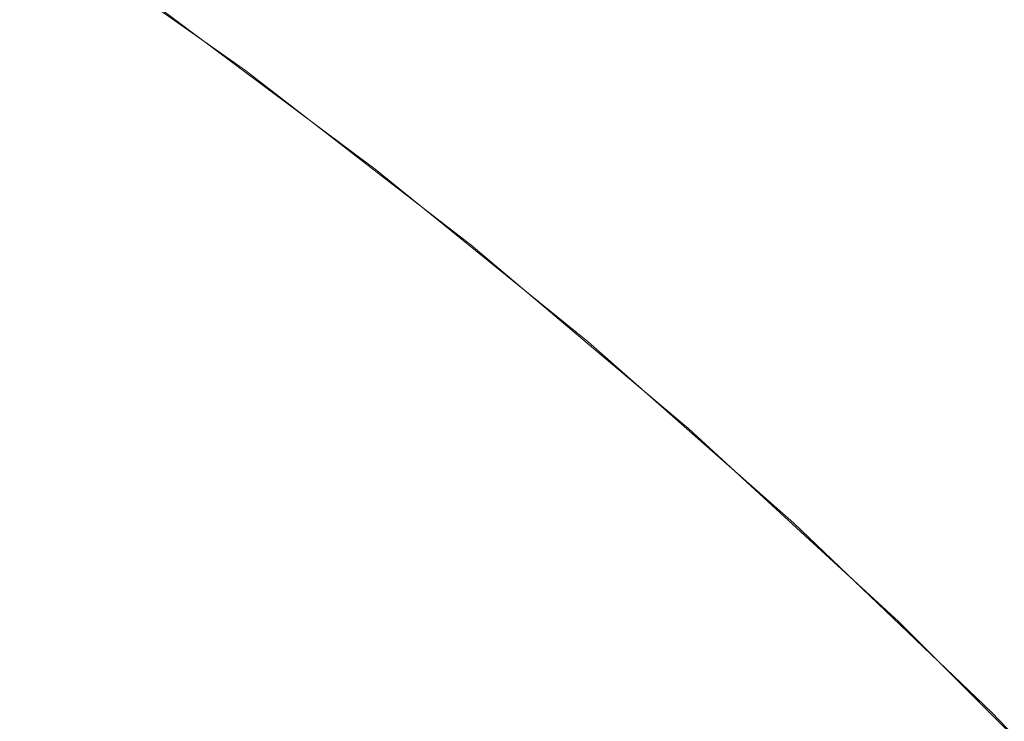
# Model space of a CAD drawing. Header units: centimetres. Extents: x -26.3 to 27.5, y 5.9 to 64.6.
# Tile 192 of 256: x -8.2304 to -8.2158, y 7.6709 to 7.6814. Entities that reach past the tile are written whole.
import ezdxf

# ---------------------------------------------------------------- set-up
doc = ezdxf.new("R2010")
doc.units = ezdxf.units.CM
doc.header["$LTSCALE"] = 2.54
doc.layers.add('Lucido design-1', color=7, linetype='Continuous')

# ---------------------------------------------------------------- blocks, each defined once
blk = doc.blocks.new('Gruppo-3-1')
at = {"color": 7, "linetype": 'Continuous', "lineweight": 9}
for points, invisible_edges in [([(-8.230593, 7.682984, -743.818524), (-8.227131, 7.680535, -743.818524), (-8.227289, 7.680321, -743.822656), (-8.230742, 7.682764, -743.822656)], 15), ([(-8.230593, 7.682984, -779.918524), (-8.227131, 7.680535, -779.918524), (-8.227289, 7.680321, -779.922656), (-8.230742, 7.682764, -779.922656)], 15), ([(-8.227131, 7.680535, -743.818524), (-8.230593, 7.682984, -743.818524), (-8.23054, 7.683063, -743.814164), (-8.228434, 7.681573, -743.814164)], 11), ([(-8.227131, 7.680535, -779.918524), (-8.230593, 7.682984, -779.918524), (-8.23054, 7.683063, -779.914164), (-8.228434, 7.681573, -779.914164)], 11), ([(-8.230742, 7.682764, -743.822656), (-8.227289, 7.680321, -743.822656), (-8.227548, 7.67997, -743.826771), (-8.230987, 7.682402, -743.826771)], 15), ([(-8.230742, 7.682764, -779.922656), (-8.227289, 7.680321, -779.922656), (-8.227548, 7.67997, -779.926771), (-8.230987, 7.682402, -779.926771)], 15), ([(-8.230987, 7.682402, -743.826771), (-8.227548, 7.67997, -743.826771), (-8.227909, 7.679483, -743.83086), (-8.231326, 7.6819, -743.83086)], 15), ([(-8.230987, 7.682402, -779.926771), (-8.227548, 7.67997, -779.926771), (-8.227909, 7.679483, -779.93086), (-8.231326, 7.6819, -779.93086)], 15), ([(-25.986537, 7.681871, -743.156442), (-25.986537, 7.679543, -743.153291), (27.113463, 7.679543, -743.153291), (27.113463, 7.681871, -743.156442)], 10), ([(-25.986537, 7.681871, -779.256442), (-25.986537, 7.679543, -779.253291), (27.113463, 7.679543, -779.253291), (27.113463, 7.681871, -779.256442)], 10), ([(-8.231326, 7.6819, -743.83086), (-8.227909, 7.679483, -743.83086), (-8.228369, 7.678861, -743.834917), (-8.231759, 7.681259, -743.834917)], 15), ([(-8.231326, 7.6819, -779.93086), (-8.227909, 7.679483, -779.93086), (-8.228369, 7.678861, -779.934917), (-8.231759, 7.681259, -779.934917)], 15), ([(-8.227074, 7.680612, -743.814164), (-8.228434, 7.681573, -743.814164), (-8.228421, 7.681591, -743.614164)], 10), ([(-8.227074, 7.680612, -779.914164), (-8.228434, 7.681573, -779.914164), (-8.228421, 7.681591, -779.714164)], 10), ([(-8.228434, 7.681573, -743.814164), (-8.227074, 7.680612, -743.814164), (-8.227131, 7.680535, -743.818524)], 10), ([(-8.228434, 7.681573, -779.914164), (-8.227074, 7.680612, -779.914164), (-8.227131, 7.680535, -779.918524)], 10), ([(-8.227074, 7.680612, -743.814164), (-8.228421, 7.681591, -743.614164), (-8.225142, 7.679146, -743.614164)], 9), ([(-8.22559, 7.679547, -743.609705), (-8.225142, 7.679146, -743.614164), (-8.228421, 7.681591, -743.614164), (-8.228217, 7.681497, -743.609621)], 13), ([(-8.227074, 7.680612, -779.914164), (-8.228421, 7.681591, -779.714164), (-8.225142, 7.679146, -779.714164)], 9), ([(-8.22559, 7.679547, -779.709705), (-8.225142, 7.679146, -779.714164), (-8.228421, 7.681591, -779.714164), (-8.228217, 7.681497, -779.709621)], 13), ([(-8.225375, 7.679547, -743.60525), (-8.22559, 7.679547, -743.609705), (-8.228217, 7.681497, -743.609621), (-8.227998, 7.681497, -743.605082)], 15), ([(-8.225375, 7.679547, -779.70525), (-8.22559, 7.679547, -779.709705), (-8.228217, 7.681497, -779.709621), (-8.227998, 7.681497, -779.705082)], 15), ([(-8.225018, 7.679547, -743.600805), (-8.225375, 7.679547, -743.60525), (-8.227998, 7.681497, -743.605082), (-8.227635, 7.681497, -743.600553)], 15), ([(-8.225018, 7.679547, -779.700805), (-8.225375, 7.679547, -779.70525), (-8.227998, 7.681497, -779.705082), (-8.227635, 7.681497, -779.700553)], 15), ([(-8.224519, 7.679547, -743.596373), (-8.225018, 7.679547, -743.600805), (-8.227635, 7.681497, -743.600553), (-8.227126, 7.681497, -743.596037)], 15), ([(-8.224519, 7.679547, -779.696373), (-8.225018, 7.679547, -779.700805), (-8.227635, 7.681497, -779.700553), (-8.227126, 7.681497, -779.696037)], 15), ([(-8.223878, 7.679547, -743.59196), (-8.224519, 7.679547, -743.596373), (-8.227126, 7.681497, -743.596037), (-8.226473, 7.681497, -743.59154)], 15), ([(-8.223878, 7.679547, -779.69196), (-8.224519, 7.679547, -779.696373), (-8.227126, 7.681497, -779.696037), (-8.226473, 7.681497, -779.69154)], 15), ([(-8.223096, 7.679547, -743.587569), (-8.223878, 7.679547, -743.59196), (-8.226473, 7.681497, -743.59154), (-8.225676, 7.681497, -743.587067)], 15), ([(-8.223096, 7.679547, -779.687569), (-8.223878, 7.679547, -779.69196), (-8.226473, 7.681497, -779.69154), (-8.225676, 7.681497, -779.687067)], 15), ([(-8.222173, 7.679547, -743.583206), (-8.223096, 7.679547, -743.587569), (-8.225676, 7.681497, -743.587067), (-8.224736, 7.681497, -743.582621)], 15), ([(-8.222173, 7.679547, -779.683206), (-8.223096, 7.679547, -779.687569), (-8.225676, 7.681497, -779.687067), (-8.224736, 7.681497, -779.682621)], 15), ([(-8.221111, 7.679547, -743.578875), (-8.222173, 7.679547, -743.583206), (-8.224736, 7.681497, -743.582621), (-8.223654, 7.681497, -743.578208)], 15), ([(-8.221111, 7.679547, -779.678875), (-8.222173, 7.679547, -779.683206), (-8.224736, 7.681497, -779.682621), (-8.223654, 7.681497, -779.678208)], 15), ([(-8.219911, 7.679547, -743.574579), (-8.221111, 7.679547, -743.578875), (-8.223654, 7.681497, -743.578208), (-8.222431, 7.681497, -743.573832)], 15), ([(-8.219911, 7.679547, -779.674579), (-8.221111, 7.679547, -779.678875), (-8.223654, 7.681497, -779.678208), (-8.222431, 7.681497, -779.673832)], 15), ([(-8.218574, 7.679547, -743.570325), (-8.219911, 7.679547, -743.574579), (-8.222431, 7.681497, -743.573832), (-8.221068, 7.681497, -743.569497)], 15), ([(-8.218574, 7.679547, -779.670325), (-8.219911, 7.679547, -779.674579), (-8.222431, 7.681497, -779.673832), (-8.221068, 7.681497, -779.669497)], 15), ([(-8.217101, 7.679547, -743.566115), (-8.218574, 7.679547, -743.570325), (-8.221068, 7.681497, -743.569497), (-8.219567, 7.681497, -743.565208)], 15), ([(-8.217101, 7.679547, -779.666115), (-8.218574, 7.679547, -779.670325), (-8.221068, 7.681497, -779.669497), (-8.219567, 7.681497, -779.665208)], 15), ([(-8.215494, 7.679547, -743.561955), (-8.217101, 7.679547, -743.566115), (-8.219567, 7.681497, -743.565208), (-8.21793, 7.681497, -743.560969)], 15), ([(-8.215494, 7.679547, -779.661955), (-8.217101, 7.679547, -779.666115), (-8.219567, 7.681497, -779.665208), (-8.21793, 7.681497, -779.660969)], 15), ([(-8.213754, 7.679547, -743.557849), (-8.215494, 7.679547, -743.561955), (-8.21793, 7.681497, -743.560969), (-8.216157, 7.681497, -743.556785)], 15), ([(-8.213754, 7.679547, -779.657849), (-8.215494, 7.679547, -779.661955), (-8.21793, 7.681497, -779.660969), (-8.216157, 7.681497, -779.656785)], 15), ([(-8.211884, 7.679547, -743.5538), (-8.213754, 7.679547, -743.557849), (-8.216157, 7.681497, -743.556785), (-8.214252, 7.681497, -743.55266)], 15), ([(-8.211884, 7.679547, -779.6538), (-8.213754, 7.679547, -779.657849), (-8.216157, 7.681497, -779.656785), (-8.214252, 7.681497, -779.65266)], 15), ([(-8.231759, 7.681259, -743.834917), (-8.228369, 7.678861, -743.834917), (-8.228927, 7.678106, -743.838936), (-8.232285, 7.680481, -743.838936)], 15), ([(-8.231759, 7.681259, -779.934917), (-8.228369, 7.678861, -779.934917), (-8.228927, 7.678106, -779.938936), (-8.232285, 7.680481, -779.938936)], 15), ([(-8.232285, 7.680481, -743.838936), (-8.228927, 7.678106, -743.838936), (-8.229584, 7.677219, -743.842909), (-8.232903, 7.679566, -743.842909)], 15), ([(-8.232285, 7.680481, -779.938936), (-8.228927, 7.678106, -779.938936), (-8.229584, 7.677219, -779.942909), (-8.232903, 7.679566, -779.942909)], 15), ([(-8.227131, 7.680535, -743.818524), (-8.223775, 7.677942, -743.818524), (-8.223942, 7.677735, -743.822656), (-8.227289, 7.680321, -743.822656)], 15), ([(-8.227131, 7.680535, -779.918524), (-8.223775, 7.677942, -779.918524), (-8.223942, 7.677735, -779.922656), (-8.227289, 7.680321, -779.922656)], 15), ([(-8.223775, 7.677942, -743.818524), (-8.227131, 7.680535, -743.818524), (-8.227074, 7.680612, -743.814164), (-8.225155, 7.679129, -743.814164)], 11), ([(-8.223775, 7.677942, -779.918524), (-8.227131, 7.680535, -779.918524), (-8.227074, 7.680612, -779.914164), (-8.225155, 7.679129, -779.914164)], 11), ([(-8.225142, 7.679146, -743.614164), (-8.225155, 7.679129, -743.814164), (-8.227074, 7.680612, -743.814164)], 9), ([(-8.225142, 7.679146, -779.714164), (-8.225155, 7.679129, -779.914164), (-8.227074, 7.680612, -779.914164)], 9), ([(-8.227289, 7.680321, -743.822656), (-8.223942, 7.677735, -743.822656), (-8.224217, 7.677395, -743.826771), (-8.227548, 7.67997, -743.826771)], 15), ([(-8.227289, 7.680321, -779.922656), (-8.223942, 7.677735, -779.922656), (-8.224217, 7.677395, -779.926771), (-8.227548, 7.67997, -779.926771)], 15), ([(-8.227548, 7.67997, -743.826771), (-8.224217, 7.677395, -743.826771), (-8.224597, 7.676924, -743.83086), (-8.227909, 7.679483, -743.83086)], 15), ([(-8.227548, 7.67997, -779.926771), (-8.224217, 7.677395, -779.926771), (-8.224597, 7.676924, -779.93086), (-8.227909, 7.679483, -779.93086)], 15), ([(27.113463, 7.679372, -743.15306), (27.113463, 7.679543, -743.153291), (-25.986537, 7.679543, -743.153291), (-25.986537, 7.679372, -743.15306)], 10), ([(27.113463, 7.679372, -779.25306), (27.113463, 7.679543, -779.253291), (-25.986537, 7.679543, -779.253291), (-25.986537, 7.679372, -779.25306)], 10), ([(-8.232903, 7.679566, -743.842909), (-8.229584, 7.677219, -743.842909), (-8.230336, 7.676201, -743.846829), (-8.233612, 7.678518, -743.846829)], 15), ([(-8.232903, 7.679566, -779.942909), (-8.229584, 7.677219, -779.942909), (-8.230336, 7.676201, -779.946829), (-8.233612, 7.678518, -779.946829)], 15), ([(-8.227909, 7.679483, -743.83086), (-8.224597, 7.676924, -743.83086), (-8.225083, 7.676322, -743.834917), (-8.228369, 7.678861, -743.834917)], 15), ([(-8.227909, 7.679483, -779.93086), (-8.224597, 7.676924, -779.93086), (-8.225083, 7.676322, -779.934917), (-8.228369, 7.678861, -779.934917)], 15), ([(-8.225142, 7.679146, -743.614164), (-8.22559, 7.679547, -743.609705), (-8.223028, 7.677513, -743.609787)], 11), ([(-8.222817, 7.677513, -743.605415), (-8.223028, 7.677513, -743.609787), (-8.22559, 7.679547, -743.609705), (-8.225375, 7.679547, -743.60525)], 15), ([(-8.225142, 7.679146, -779.714164), (-8.22559, 7.679547, -779.709705), (-8.223028, 7.677513, -779.709787)], 11), ([(-8.222817, 7.677513, -779.705415), (-8.223028, 7.677513, -779.709787), (-8.22559, 7.679547, -779.709705), (-8.225375, 7.679547, -779.70525)], 15), ([(-8.222467, 7.677513, -743.601051), (-8.222817, 7.677513, -743.605415), (-8.225375, 7.679547, -743.60525), (-8.225018, 7.679547, -743.600805)], 15), ([(-8.222467, 7.677513, -779.701051), (-8.222817, 7.677513, -779.705415), (-8.225375, 7.679547, -779.70525), (-8.225018, 7.679547, -779.700805)], 15), ([(-8.221977, 7.677513, -743.596701), (-8.222467, 7.677513, -743.601051), (-8.225018, 7.679547, -743.600805), (-8.224519, 7.679547, -743.596373)], 15), ([(-8.221977, 7.677513, -779.696701), (-8.222467, 7.677513, -779.701051), (-8.225018, 7.679547, -779.700805), (-8.224519, 7.679547, -779.696373)], 15), ([(-8.221348, 7.677513, -743.592369), (-8.221977, 7.677513, -743.596701), (-8.224519, 7.679547, -743.596373), (-8.223878, 7.679547, -743.59196)], 15), ([(-8.221348, 7.677513, -779.692369), (-8.221977, 7.677513, -779.696701), (-8.224519, 7.679547, -779.696373), (-8.223878, 7.679547, -779.69196)], 15), ([(-8.22058, 7.677513, -743.588059), (-8.221348, 7.677513, -743.592369), (-8.223878, 7.679547, -743.59196), (-8.223096, 7.679547, -743.587569)], 15), ([(-8.22058, 7.677513, -779.688059), (-8.221348, 7.677513, -779.692369), (-8.223878, 7.679547, -779.69196), (-8.223096, 7.679547, -779.687569)], 15), ([(-8.219674, 7.677513, -743.583776), (-8.22058, 7.677513, -743.588059), (-8.223096, 7.679547, -743.587569), (-8.222173, 7.679547, -743.583206)], 15), ([(-8.219674, 7.677513, -779.683776), (-8.22058, 7.677513, -779.688059), (-8.223096, 7.679547, -779.687569), (-8.222173, 7.679547, -779.683206)], 15), ([(-8.218632, 7.677513, -743.579525), (-8.219674, 7.677513, -743.583776), (-8.222173, 7.679547, -743.583206), (-8.221111, 7.679547, -743.578875)], 15), ([(-8.218632, 7.677513, -779.679525), (-8.219674, 7.677513, -779.683776), (-8.222173, 7.679547, -779.683206), (-8.221111, 7.679547, -779.678875)], 15), ([(-8.217454, 7.677513, -743.575309), (-8.218632, 7.677513, -743.579525), (-8.221111, 7.679547, -743.578875), (-8.219911, 7.679547, -743.574579)], 15), ([(-8.217454, 7.677513, -779.675309), (-8.218632, 7.677513, -779.679525), (-8.221111, 7.679547, -779.678875), (-8.219911, 7.679547, -779.674579)], 15), ([(-8.216141, 7.677513, -743.571133), (-8.217454, 7.677513, -743.575309), (-8.219911, 7.679547, -743.574579), (-8.218574, 7.679547, -743.570325)], 15), ([(-8.216141, 7.677513, -779.671133), (-8.217454, 7.677513, -779.675309), (-8.219911, 7.679547, -779.674579), (-8.218574, 7.679547, -779.670325)], 15), ([(-8.214695, 7.677513, -743.567001), (-8.216141, 7.677513, -743.571133), (-8.218574, 7.679547, -743.570325), (-8.217101, 7.679547, -743.566115)], 15), ([(-8.214695, 7.677513, -779.667001), (-8.216141, 7.677513, -779.671133), (-8.218574, 7.679547, -779.670325), (-8.217101, 7.679547, -779.666115)], 15), ([(-8.213118, 7.677513, -743.562917), (-8.214695, 7.677513, -743.567001), (-8.217101, 7.679547, -743.566115), (-8.215494, 7.679547, -743.561955)], 15), ([(-8.213118, 7.677513, -779.662917), (-8.214695, 7.677513, -779.667001), (-8.217101, 7.679547, -779.666115), (-8.215494, 7.679547, -779.661955)], 15), ([(-25.986537, 7.679372, -743.15306), (-25.986537, 7.676814, -743.149887), (27.113463, 7.676814, -743.149887), (27.113463, 7.679372, -743.15306)], 10), ([(-25.986537, 7.679372, -779.25306), (-25.986537, 7.676814, -779.249887), (27.113463, 7.676814, -779.249887), (27.113463, 7.679372, -779.25306)], 10), ([(-8.223715, 7.678016, -743.814164), (-8.225155, 7.679129, -743.814164), (-8.225142, 7.679146, -743.614164)], 10), ([(-8.223715, 7.678016, -779.914164), (-8.225155, 7.679129, -779.914164), (-8.225142, 7.679146, -779.714164)], 10), ([(-8.225155, 7.679129, -743.814164), (-8.223715, 7.678016, -743.814164), (-8.223775, 7.677942, -743.818524)], 10), ([(-8.225155, 7.679129, -779.914164), (-8.223715, 7.678016, -779.914164), (-8.223775, 7.677942, -779.918524)], 10), ([(-8.223715, 7.678016, -743.814164), (-8.225142, 7.679146, -743.614164), (-8.221968, 7.676571, -743.614164)], 9), ([(-8.223028, 7.677513, -743.609787), (-8.221968, 7.676571, -743.614164), (-8.225142, 7.679146, -743.614164)], 9), ([(-8.223715, 7.678016, -779.914164), (-8.225142, 7.679146, -779.714164), (-8.221968, 7.676571, -779.714164)], 9), ([(-8.223028, 7.677513, -779.709787), (-8.221968, 7.676571, -779.714164), (-8.225142, 7.679146, -779.714164)], 9), ([(-8.228369, 7.678861, -743.834917), (-8.225083, 7.676322, -743.834917), (-8.225673, 7.675591, -743.838936), (-8.228927, 7.678106, -743.838936)], 15), ([(-8.228369, 7.678861, -779.934917), (-8.225083, 7.676322, -779.934917), (-8.225673, 7.675591, -779.938936), (-8.228927, 7.678106, -779.938936)], 15), ([(-8.233612, 7.678518, -743.846829), (-8.230336, 7.676201, -743.846829), (-8.231183, 7.675056, -743.850691), (-8.234409, 7.677338, -743.850691)], 15), ([(-8.233612, 7.678518, -779.946829), (-8.230336, 7.676201, -779.946829), (-8.231183, 7.675056, -779.950691), (-8.234409, 7.677338, -779.950691)], 15), ([(-8.228927, 7.678106, -743.838936), (-8.225673, 7.675591, -743.838936), (-8.226367, 7.674732, -743.842909), (-8.229584, 7.677219, -743.842909)], 15), ([(-8.228927, 7.678106, -779.938936), (-8.225673, 7.675591, -779.938936), (-8.226367, 7.674732, -779.942909), (-8.229584, 7.677219, -779.942909)], 15), ([(-8.220533, 7.675208, -743.818524), (-8.223775, 7.677942, -743.818524), (-8.223715, 7.678016, -743.814164), (-8.221982, 7.676554, -743.814164)], 11), ([(-8.220533, 7.675208, -779.918524), (-8.223775, 7.677942, -779.918524), (-8.223715, 7.678016, -779.914164), (-8.221982, 7.676554, -779.914164)], 11), ([(-8.221968, 7.676571, -743.614164), (-8.221982, 7.676554, -743.814164), (-8.223715, 7.678016, -743.814164)], 9), ([(-8.221968, 7.676571, -779.714164), (-8.221982, 7.676554, -779.914164), (-8.223715, 7.678016, -779.914164)], 9), ([(-8.223775, 7.677942, -743.818524), (-8.220533, 7.675208, -743.818524), (-8.220709, 7.675008, -743.822656), (-8.223942, 7.677735, -743.822656)], 15), ([(-8.223775, 7.677942, -779.918524), (-8.220533, 7.675208, -779.918524), (-8.220709, 7.675008, -779.922656), (-8.223942, 7.677735, -779.922656)], 15), ([(-8.223942, 7.677735, -743.822656), (-8.220709, 7.675008, -743.822656), (-8.220997, 7.67468, -743.826771), (-8.224217, 7.677395, -743.826771)], 15), ([(-8.223942, 7.677735, -779.922656), (-8.220709, 7.675008, -779.922656), (-8.220997, 7.67468, -779.926771), (-8.224217, 7.677395, -779.926771)], 15), ([(-8.224217, 7.677395, -743.826771), (-8.220997, 7.67468, -743.826771), (-8.221397, 7.674226, -743.83086), (-8.224597, 7.676924, -743.83086)], 15), ([(-8.224217, 7.677395, -779.926771), (-8.220997, 7.67468, -779.926771), (-8.221397, 7.674226, -779.93086), (-8.224597, 7.676924, -779.93086)], 15), ([(-8.220534, 7.675396, -743.609867), (-8.221968, 7.676571, -743.614164), (-8.223028, 7.677513, -743.609787)], 11), ([(-8.220327, 7.675396, -743.605574), (-8.220534, 7.675396, -743.609867), (-8.223028, 7.677513, -743.609787), (-8.222817, 7.677513, -743.605415)], 15), ([(-8.220534, 7.675396, -779.709867), (-8.221968, 7.676571, -779.714164), (-8.223028, 7.677513, -779.709787)], 11), ([(-8.220327, 7.675396, -779.705574), (-8.220534, 7.675396, -779.709867), (-8.223028, 7.677513, -779.709787), (-8.222817, 7.677513, -779.705415)], 15), ([(-8.219983, 7.675396, -743.601291), (-8.220327, 7.675396, -743.605574), (-8.222817, 7.677513, -743.605415), (-8.222467, 7.677513, -743.601051)], 15), ([(-8.219983, 7.675396, -779.701291), (-8.220327, 7.675396, -779.705574), (-8.222817, 7.677513, -779.705415), (-8.222467, 7.677513, -779.701051)], 15), ([(-8.219502, 7.675396, -743.59702), (-8.219983, 7.675396, -743.601291), (-8.222467, 7.677513, -743.601051), (-8.221977, 7.677513, -743.596701)], 15), ([(-8.219502, 7.675396, -779.69702), (-8.219983, 7.675396, -779.701291), (-8.222467, 7.677513, -779.701051), (-8.221977, 7.677513, -779.696701)], 15), ([(-8.218884, 7.675396, -743.592767), (-8.219502, 7.675396, -743.59702), (-8.221977, 7.677513, -743.596701), (-8.221348, 7.677513, -743.592369)], 15), ([(-8.218884, 7.675396, -779.692767), (-8.219502, 7.675396, -779.69702), (-8.221977, 7.677513, -779.696701), (-8.221348, 7.677513, -779.692369)], 15), ([(-8.218131, 7.675396, -743.588536), (-8.218884, 7.675396, -743.592767), (-8.221348, 7.677513, -743.592369), (-8.22058, 7.677513, -743.588059)], 15), ([(-8.218131, 7.675396, -779.688536), (-8.218884, 7.675396, -779.692767), (-8.221348, 7.677513, -779.692369), (-8.22058, 7.677513, -779.688059)], 15), ([(-8.217242, 7.675396, -743.584332), (-8.218131, 7.675396, -743.588536), (-8.22058, 7.677513, -743.588059), (-8.219674, 7.677513, -743.583776)], 15), ([(-8.217242, 7.675396, -779.684332), (-8.218131, 7.675396, -779.688536), (-8.22058, 7.677513, -779.688059), (-8.219674, 7.677513, -779.683776)], 15), ([(-8.216218, 7.675396, -743.580158), (-8.217242, 7.675396, -743.584332), (-8.219674, 7.677513, -743.583776), (-8.218632, 7.677513, -743.579525)], 15), ([(-8.216218, 7.675396, -779.680158), (-8.217242, 7.675396, -779.684332), (-8.219674, 7.677513, -779.683776), (-8.218632, 7.677513, -779.679525)], 15), ([(-8.215062, 7.675396, -743.576019), (-8.216218, 7.675396, -743.580158), (-8.218632, 7.677513, -743.579525), (-8.217454, 7.677513, -743.575309)], 15), ([(-8.215062, 7.675396, -779.676019), (-8.216218, 7.675396, -779.680158), (-8.218632, 7.677513, -779.679525), (-8.217454, 7.677513, -779.675309)], 15), ([(-8.213773, 7.675396, -743.571919), (-8.215062, 7.675396, -743.576019), (-8.217454, 7.677513, -743.575309), (-8.216141, 7.677513, -743.571133)], 15), ([(-8.213773, 7.675396, -779.671919), (-8.215062, 7.675396, -779.676019), (-8.217454, 7.677513, -779.675309), (-8.216141, 7.677513, -779.671133)], 15), ([(-8.212354, 7.675396, -743.567862), (-8.213773, 7.675396, -743.571919), (-8.216141, 7.677513, -743.571133), (-8.214695, 7.677513, -743.567001)], 15), ([(-8.212354, 7.675396, -779.667862), (-8.213773, 7.675396, -779.671919), (-8.216141, 7.677513, -779.671133), (-8.214695, 7.677513, -779.667001)], 15), ([(-8.229584, 7.677219, -743.842909), (-8.226367, 7.674732, -743.842909), (-8.227162, 7.673748, -743.846829), (-8.230336, 7.676201, -743.846829)], 15), ([(-8.229584, 7.677219, -779.942909), (-8.226367, 7.674732, -779.942909), (-8.227162, 7.673748, -779.946829), (-8.230336, 7.676201, -779.946829)], 15), ([(27.113463, 7.676731, -743.149783), (27.113463, 7.676814, -743.149887), (-25.986537, 7.676814, -743.149887), (-25.986537, 7.676731, -743.149783)], 10), ([(27.113463, 7.676731, -779.249783), (27.113463, 7.676814, -779.249887), (-25.986537, 7.676814, -779.249887), (-25.986537, 7.676731, -779.249783)], 10), ([(-8.224597, 7.676924, -743.83086), (-8.221397, 7.674226, -743.83086), (-8.221908, 7.673645, -743.834917), (-8.225083, 7.676322, -743.834917)], 15), ([(-8.224597, 7.676924, -779.93086), (-8.221397, 7.674226, -779.93086), (-8.221908, 7.673645, -779.934917), (-8.225083, 7.676322, -779.934917)], 15), ([(27.113463, 7.673951, -743.146617), (27.113463, 7.676731, -743.149783), (-25.986537, 7.676731, -743.149783), (-25.986537, 7.673951, -743.146617)], 10), ([(27.113463, 7.673951, -779.246617), (27.113463, 7.676731, -779.249783), (-25.986537, 7.676731, -779.249783), (-25.986537, 7.673951, -779.246617)], 10), ([(-8.22047, 7.675279, -743.814164), (-8.221982, 7.676554, -743.814164), (-8.221968, 7.676571, -743.614164)], 10), ([(-8.22047, 7.675279, -779.914164), (-8.221982, 7.676554, -779.914164), (-8.221968, 7.676571, -779.714164)], 10), ([(-8.221982, 7.676554, -743.814164), (-8.22047, 7.675279, -743.814164), (-8.220533, 7.675208, -743.818524)], 10), ([(-8.221982, 7.676554, -779.914164), (-8.22047, 7.675279, -779.914164), (-8.220533, 7.675208, -779.918524)], 10), ([(-8.22047, 7.675279, -743.814164), (-8.221968, 7.676571, -743.614164), (-8.218904, 7.673872, -743.614164)], 9), ([(-8.218904, 7.673872, -743.614164), (-8.221968, 7.676571, -743.614164), (-8.220534, 7.675396, -743.609867)], 10), ([(-8.22047, 7.675279, -779.914164), (-8.221968, 7.676571, -779.714164), (-8.218904, 7.673872, -779.714164)], 9), ([(-8.218904, 7.673872, -779.714164), (-8.221968, 7.676571, -779.714164), (-8.220534, 7.675396, -779.709867)], 10), ([(-8.225083, 7.676322, -743.834917), (-8.221908, 7.673645, -743.834917), (-8.222529, 7.67294, -743.838936), (-8.225673, 7.675591, -743.838936)], 15), ([(-8.225083, 7.676322, -779.934917), (-8.221908, 7.673645, -779.934917), (-8.222529, 7.67294, -779.938936), (-8.225673, 7.675591, -779.938936)], 15), ([(-8.230336, 7.676201, -743.846829), (-8.227162, 7.673748, -743.846829), (-8.228056, 7.672639, -743.850691), (-8.231183, 7.675056, -743.850691)], 15), ([(-8.230336, 7.676201, -779.946829), (-8.227162, 7.673748, -779.946829), (-8.228056, 7.672639, -779.950691), (-8.231183, 7.675056, -779.950691)], 15), ([(-8.225673, 7.675591, -743.838936), (-8.222529, 7.67294, -743.838936), (-8.223258, 7.672111, -743.842909), (-8.226367, 7.674732, -743.842909)], 15), ([(-8.225673, 7.675591, -779.938936), (-8.222529, 7.67294, -779.938936), (-8.223258, 7.672111, -779.942909), (-8.226367, 7.674732, -779.942909)], 15), ([(-8.220534, 7.675396, -743.609867), (-8.218111, 7.673198, -743.609945), (-8.218904, 7.673872, -743.614164)], 11), ([(-8.217908, 7.673198, -743.60573), (-8.218111, 7.673198, -743.609945), (-8.220534, 7.675396, -743.609867), (-8.220327, 7.675396, -743.605574)], 15), ([(-8.220534, 7.675396, -779.709867), (-8.218111, 7.673198, -779.709945), (-8.218904, 7.673872, -779.714164)], 11), ([(-8.217908, 7.673198, -779.70573), (-8.218111, 7.673198, -779.709945), (-8.220534, 7.675396, -779.709867), (-8.220327, 7.675396, -779.705574)], 15), ([(-8.21757, 7.673198, -743.601523), (-8.217908, 7.673198, -743.60573), (-8.220327, 7.675396, -743.605574), (-8.219983, 7.675396, -743.601291)], 15), ([(-8.21757, 7.673198, -779.701523), (-8.217908, 7.673198, -779.70573), (-8.220327, 7.675396, -779.705574), (-8.219983, 7.675396, -779.701291)], 15), ([(-8.217097, 7.673198, -743.59733), (-8.21757, 7.673198, -743.601523), (-8.219983, 7.675396, -743.601291), (-8.219502, 7.675396, -743.59702)], 15), ([(-8.217097, 7.673198, -779.69733), (-8.21757, 7.673198, -779.701523), (-8.219983, 7.675396, -779.701291), (-8.219502, 7.675396, -779.69702)], 15), ([(-8.216491, 7.673198, -743.593154), (-8.217097, 7.673198, -743.59733), (-8.219502, 7.675396, -743.59702), (-8.218884, 7.675396, -743.592767)], 15), ([(-8.216491, 7.673198, -779.693154), (-8.217097, 7.673198, -779.69733), (-8.219502, 7.675396, -779.69702), (-8.218884, 7.675396, -779.692767)], 15), ([(-8.215751, 7.673198, -743.589), (-8.216491, 7.673198, -743.593154), (-8.218884, 7.675396, -743.592767), (-8.218131, 7.675396, -743.588536)], 15), ([(-8.215751, 7.673198, -779.689), (-8.216491, 7.673198, -779.693154), (-8.218884, 7.675396, -779.692767), (-8.218131, 7.675396, -779.688536)], 15), ([(-8.214878, 7.673198, -743.584871), (-8.215751, 7.673198, -743.589), (-8.218131, 7.675396, -743.588536), (-8.217242, 7.675396, -743.584332)], 15), ([(-8.214878, 7.673198, -779.684871), (-8.215751, 7.673198, -779.689), (-8.218131, 7.675396, -779.688536), (-8.217242, 7.675396, -779.684332)], 15), ([(-8.213873, 7.673198, -743.580773), (-8.214878, 7.673198, -743.584871), (-8.217242, 7.675396, -743.584332), (-8.216218, 7.675396, -743.580158)], 15), ([(-8.213873, 7.673198, -779.680773), (-8.214878, 7.673198, -779.684871), (-8.217242, 7.675396, -779.684332), (-8.216218, 7.675396, -779.680158)], 15), ([(-8.212737, 7.673198, -743.576709), (-8.213873, 7.673198, -743.580773), (-8.216218, 7.675396, -743.580158), (-8.215062, 7.675396, -743.576019)], 15), ([(-8.212737, 7.673198, -779.676709), (-8.213873, 7.673198, -779.680773), (-8.216218, 7.675396, -779.680158), (-8.215062, 7.675396, -779.676019)], 15), ([(-8.220533, 7.675208, -743.818524), (-8.217409, 7.672339, -743.818524), (-8.217593, 7.672147, -743.822656), (-8.220709, 7.675008, -743.822656)], 15), ([(-8.220533, 7.675208, -779.918524), (-8.217409, 7.672339, -779.918524), (-8.217593, 7.672147, -779.922656), (-8.220709, 7.675008, -779.922656)], 15), ([(-8.220533, 7.675208, -743.818524), (-8.22047, 7.675279, -743.814164), (-8.21892, 7.673855, -743.814164)], 9), ([(-8.220533, 7.675208, -779.918524), (-8.22047, 7.675279, -779.914164), (-8.21892, 7.673855, -779.914164)], 9), ([(-8.21892, 7.673855, -743.814164), (-8.217344, 7.672408, -743.814164), (-8.217409, 7.672339, -743.818524), (-8.220533, 7.675208, -743.818524)], 14), ([(-8.21892, 7.673855, -779.914164), (-8.217344, 7.672408, -779.914164), (-8.217409, 7.672339, -779.918524), (-8.220533, 7.675208, -779.918524)], 14), ([(-8.218904, 7.673872, -743.614164), (-8.21892, 7.673855, -743.814164), (-8.22047, 7.675279, -743.814164)], 9), ([(-8.218904, 7.673872, -779.714164), (-8.21892, 7.673855, -779.914164), (-8.22047, 7.675279, -779.914164)], 9), ([(-8.231183, 7.675056, -743.850691), (-8.228056, 7.672639, -743.850691), (-8.229049, 7.67141, -743.854488), (-8.232123, 7.673785, -743.854488)], 15), ([(-8.231183, 7.675056, -779.950691), (-8.228056, 7.672639, -779.950691), (-8.229049, 7.67141, -779.954488), (-8.232123, 7.673785, -779.954488)], 15), ([(-8.220709, 7.675008, -743.822656), (-8.217593, 7.672147, -743.822656), (-8.217896, 7.671832, -743.826771), (-8.220997, 7.67468, -743.826771)], 15), ([(-8.220709, 7.675008, -779.922656), (-8.217593, 7.672147, -779.922656), (-8.217896, 7.671832, -779.926771), (-8.220997, 7.67468, -779.926771)], 15), ([(-8.226367, 7.674732, -743.842909), (-8.223258, 7.672111, -743.842909), (-8.224094, 7.671161, -743.846829), (-8.227162, 7.673748, -743.846829)], 15), ([(-8.226367, 7.674732, -779.942909), (-8.223258, 7.672111, -779.942909), (-8.224094, 7.671161, -779.946829), (-8.227162, 7.673748, -779.946829)], 15), ([(-8.220997, 7.67468, -743.826771), (-8.217896, 7.671832, -743.826771), (-8.218315, 7.671394, -743.83086), (-8.221397, 7.674226, -743.83086)], 15), ([(-8.220997, 7.67468, -779.926771), (-8.217896, 7.671832, -779.926771), (-8.218315, 7.671394, -779.93086), (-8.221397, 7.674226, -779.93086)], 15), ([(-8.221397, 7.674226, -743.83086), (-8.218315, 7.671394, -743.83086), (-8.21885, 7.670836, -743.834917), (-8.221908, 7.673645, -743.834917)], 15), ([(-8.221397, 7.674226, -779.93086), (-8.218315, 7.671394, -779.93086), (-8.21885, 7.670836, -779.934917), (-8.221908, 7.673645, -779.934917)], 15), ([(-25.986537, 7.673951, -743.146617), (-25.986537, 7.673939, -743.146605), (27.113463, 7.673939, -743.146605), (27.113463, 7.673951, -743.146617)], 10), ([(-25.986537, 7.673951, -779.246617), (-25.986537, 7.673939, -779.246605), (27.113463, 7.673939, -779.246605), (27.113463, 7.673951, -779.246617)], 10), ([(27.113463, 7.671037, -743.143568), (27.113463, 7.673939, -743.146605), (-25.986537, 7.673939, -743.146605), (-25.986537, 7.671037, -743.143568)], 10), ([(27.113463, 7.671037, -779.243568), (27.113463, 7.673939, -779.246605), (-25.986537, 7.673939, -779.246605), (-25.986537, 7.671037, -779.243568)], 10), ([(-8.217344, 7.672408, -743.814164), (-8.21892, 7.673855, -743.814164), (-8.218904, 7.673872, -743.614164)], 10), ([(-8.217344, 7.672408, -779.914164), (-8.21892, 7.673855, -779.914164), (-8.218904, 7.673872, -779.714164)], 10), ([(-8.218904, 7.673872, -743.614164), (-8.215956, 7.671052, -743.614164), (-8.217344, 7.672408, -743.814164)], 10), ([(-8.215956, 7.671052, -743.614164), (-8.218904, 7.673872, -743.614164), (-8.218111, 7.673198, -743.609945)], 10), ([(-8.218904, 7.673872, -779.714164), (-8.215956, 7.671052, -779.714164), (-8.217344, 7.672408, -779.914164)], 10), ([(-8.215956, 7.671052, -779.714164), (-8.218904, 7.673872, -779.714164), (-8.218111, 7.673198, -779.709945)], 10), ([(-8.232123, 7.673785, -743.854488), (-8.229049, 7.67141, -743.854488), (-8.230138, 7.670061, -743.858213), (-8.233154, 7.672391, -743.858213)], 15), ([(-8.232123, 7.673785, -779.954488), (-8.229049, 7.67141, -779.954488), (-8.230138, 7.670061, -779.958213), (-8.233154, 7.672391, -779.958213)], 15), ([(-8.227162, 7.673748, -743.846829), (-8.224094, 7.671161, -743.846829), (-8.225035, 7.670092, -743.850691), (-8.228056, 7.672639, -743.850691)], 15), ([(-8.227162, 7.673748, -779.946829), (-8.224094, 7.671161, -779.946829), (-8.225035, 7.670092, -779.950691), (-8.228056, 7.672639, -779.950691)], 15), ([(-8.221908, 7.673645, -743.834917), (-8.21885, 7.670836, -743.834917), (-8.2195, 7.670157, -743.838936), (-8.222529, 7.67294, -743.838936)], 15), ([(-8.221908, 7.673645, -779.934917), (-8.21885, 7.670836, -779.934917), (-8.2195, 7.670157, -779.938936), (-8.222529, 7.67294, -779.938936)], 15), ([(-8.218111, 7.673198, -743.609945), (-8.21576, 7.670923, -743.61002), (-8.215956, 7.671052, -743.614164)], 11), ([(-8.215561, 7.670923, -743.60588), (-8.21576, 7.670923, -743.61002), (-8.218111, 7.673198, -743.609945), (-8.217908, 7.673198, -743.60573)], 15), ([(-8.218111, 7.673198, -779.709945), (-8.21576, 7.670923, -779.71002), (-8.215956, 7.671052, -779.714164)], 11), ([(-8.215561, 7.670923, -779.70588), (-8.21576, 7.670923, -779.71002), (-8.218111, 7.673198, -779.709945), (-8.217908, 7.673198, -779.70573)], 15), ([(-8.215229, 7.670923, -743.601749), (-8.215561, 7.670923, -743.60588), (-8.217908, 7.673198, -743.60573), (-8.21757, 7.673198, -743.601523)], 15), ([(-8.215229, 7.670923, -779.701749), (-8.215561, 7.670923, -779.70588), (-8.217908, 7.673198, -779.70573), (-8.21757, 7.673198, -779.701523)], 15), ([(-8.214765, 7.670923, -743.597631), (-8.215229, 7.670923, -743.601749), (-8.21757, 7.673198, -743.601523), (-8.217097, 7.673198, -743.59733)], 15), ([(-8.214765, 7.670923, -779.697631), (-8.215229, 7.670923, -779.701749), (-8.21757, 7.673198, -779.701523), (-8.217097, 7.673198, -779.69733)], 15), ([(-8.214169, 7.670923, -743.593529), (-8.214765, 7.670923, -743.597631), (-8.217097, 7.673198, -743.59733), (-8.216491, 7.673198, -743.593154)], 15), ([(-8.214169, 7.670923, -779.693529), (-8.214765, 7.670923, -779.697631), (-8.217097, 7.673198, -779.69733), (-8.216491, 7.673198, -779.693154)], 15), ([(-8.213443, 7.670923, -743.589449), (-8.214169, 7.670923, -743.593529), (-8.216491, 7.673198, -743.593154), (-8.215751, 7.673198, -743.589)], 15), ([(-8.213443, 7.670923, -779.689449), (-8.214169, 7.670923, -779.693529), (-8.216491, 7.673198, -779.693154), (-8.215751, 7.673198, -779.689)], 15), ([(-8.222529, 7.67294, -743.838936), (-8.2195, 7.670157, -743.838936), (-8.220264, 7.669361, -743.842909), (-8.223258, 7.672111, -743.842909)], 15), ([(-8.222529, 7.67294, -779.938936), (-8.2195, 7.670157, -779.938936), (-8.220264, 7.669361, -779.942909), (-8.223258, 7.672111, -779.942909)], 15), ([(-8.228056, 7.672639, -743.850691), (-8.225035, 7.670092, -743.850691), (-8.226079, 7.668906, -743.854488), (-8.229049, 7.67141, -743.854488)], 15), ([(-8.228056, 7.672639, -779.950691), (-8.225035, 7.670092, -779.950691), (-8.226079, 7.668906, -779.954488), (-8.229049, 7.67141, -779.954488)], 15), ([(-8.217409, 7.672339, -743.818524), (-8.217344, 7.672408, -743.814164), (-8.215972, 7.671036, -743.814164)], 9), ([(-8.217409, 7.672339, -779.918524), (-8.217344, 7.672408, -779.914164), (-8.215972, 7.671036, -779.914164)], 9), ([(-8.215956, 7.671052, -743.614164), (-8.215972, 7.671036, -743.814164), (-8.217344, 7.672408, -743.814164)], 9), ([(-8.215956, 7.671052, -779.714164), (-8.215972, 7.671036, -779.914164), (-8.217344, 7.672408, -779.914164)], 9), ([(-8.233154, 7.672391, -743.858213), (-8.230138, 7.670061, -743.858213), (-8.231322, 7.668595, -743.861861), (-8.234274, 7.670877, -743.861861)], 15), ([(-8.233154, 7.672391, -779.958213), (-8.230138, 7.670061, -779.958213), (-8.231322, 7.668595, -779.961861), (-8.234274, 7.670877, -779.961861)], 15), ([(-8.217409, 7.672339, -743.818524), (-8.21441, 7.66934, -743.818524), (-8.214603, 7.669156, -743.822656), (-8.217593, 7.672147, -743.822656)], 15), ([(-8.217409, 7.672339, -779.918524), (-8.21441, 7.66934, -779.918524), (-8.214603, 7.669156, -779.922656), (-8.217593, 7.672147, -779.922656)], 15), ([(-8.215972, 7.671036, -743.814164), (-8.214342, 7.669406, -743.814164), (-8.21441, 7.66934, -743.818524), (-8.217409, 7.672339, -743.818524)], 14), ([(-8.215972, 7.671036, -779.914164), (-8.214342, 7.669406, -779.914164), (-8.21441, 7.66934, -779.918524), (-8.217409, 7.672339, -779.918524)], 14), ([(-8.223258, 7.672111, -743.842909), (-8.220264, 7.669361, -743.842909), (-8.221139, 7.668447, -743.846829), (-8.224094, 7.671161, -743.846829)], 15), ([(-8.223258, 7.672111, -779.942909), (-8.220264, 7.669361, -779.942909), (-8.221139, 7.668447, -779.946829), (-8.224094, 7.671161, -779.946829)], 15), ([(-8.217593, 7.672147, -743.822656), (-8.214603, 7.669156, -743.822656), (-8.214918, 7.668854, -743.826771), (-8.217896, 7.671832, -743.826771)], 15), ([(-8.217593, 7.672147, -779.922656), (-8.214603, 7.669156, -779.922656), (-8.214918, 7.668854, -779.926771), (-8.217896, 7.671832, -779.926771)], 15), ([(-8.217896, 7.671832, -743.826771), (-8.214918, 7.668854, -743.826771), (-8.215355, 7.668435, -743.83086), (-8.218315, 7.671394, -743.83086)], 15), ([(-8.217896, 7.671832, -779.926771), (-8.214918, 7.668854, -779.926771), (-8.215355, 7.668435, -779.93086), (-8.218315, 7.671394, -779.93086)], 15), ([(-8.229049, 7.67141, -743.854488), (-8.226079, 7.668906, -743.854488), (-8.227225, 7.667604, -743.858213), (-8.230138, 7.670061, -743.858213)], 15), ([(-8.229049, 7.67141, -779.954488), (-8.226079, 7.668906, -779.954488), (-8.227225, 7.667604, -779.958213), (-8.230138, 7.670061, -779.958213)], 15), ([(-8.218315, 7.671394, -743.83086), (-8.215355, 7.668435, -743.83086), (-8.215914, 7.667899, -743.834917), (-8.21885, 7.670836, -743.834917)], 15), ([(-8.218315, 7.671394, -779.93086), (-8.215355, 7.668435, -779.93086), (-8.215914, 7.667899, -779.934917), (-8.21885, 7.670836, -779.934917)], 15), ([(-8.224094, 7.671161, -743.846829), (-8.221139, 7.668447, -743.846829), (-8.222125, 7.667419, -743.850691), (-8.225035, 7.670092, -743.850691)], 15), ([(-8.224094, 7.671161, -779.946829), (-8.221139, 7.668447, -779.946829), (-8.222125, 7.667419, -779.950691), (-8.225035, 7.670092, -779.950691)], 15), ([(-25.986537, 7.671037, -743.143568), (-25.986537, 7.67092, -743.143456), (27.113463, 7.67092, -743.143456), (27.113463, 7.671037, -743.143568)], 10), ([(-25.986537, 7.671037, -779.243568), (-25.986537, 7.67092, -779.243456), (27.113463, 7.67092, -779.243456), (27.113463, 7.671037, -779.243568)], 10), ([(-8.214342, 7.669406, -743.814164), (-8.215972, 7.671036, -743.814164), (-8.215956, 7.671052, -743.614164)], 10), ([(-8.214342, 7.669406, -779.914164), (-8.215972, 7.671036, -779.914164), (-8.215956, 7.671052, -779.714164)], 10), ([(-8.215956, 7.671052, -743.614164), (-8.213129, 7.668117, -743.614164), (-8.214342, 7.669406, -743.814164)], 10), ([(-8.213486, 7.668571, -743.610093), (-8.213129, 7.668117, -743.614164), (-8.215956, 7.671052, -743.614164), (-8.21576, 7.670923, -743.61002)], 13), ([(-8.215956, 7.671052, -779.714164), (-8.213129, 7.668117, -779.714164), (-8.214342, 7.669406, -779.914164)], 10), ([(-8.213486, 7.668571, -779.710093), (-8.213129, 7.668117, -779.714164), (-8.215956, 7.671052, -779.714164), (-8.21576, 7.670923, -779.71002)], 13)]:
    blk.add_3dface(points, dxfattribs=dict(at, invisible_edges=invisible_edges))
blk = doc.blocks.new('Gruppo-4-1')
at = {"color": 7}
blk.add_blockref('Gruppo-3-1', (0, 0), dxfattribs=at)

msp = doc.modelspace()

# ---------------------------------------------------------------- block references
at = {"layer": 'Lucido design-1', "color": 7}
msp.add_blockref('Gruppo-4-1', (0, 0), dxfattribs=at)

doc.saveas('drawing.dxf')
